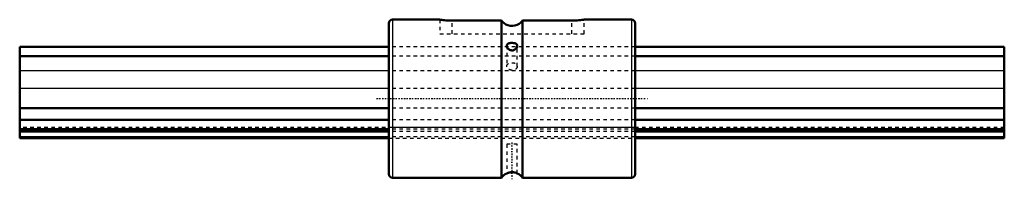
# Model space of a CAD drawing. Header units: millimetres. Extents: x 0 to 280, y -23 to 22.
import ezdxf

# ---------------------------------------------------------------- set-up
doc = ezdxf.new("R2010")
doc.units = ezdxf.units.MM
doc.linetypes.add('Center', pattern=[1.5, 0.45, -0.5, 0.05, -0.5])
doc.linetypes.add('Dashed', pattern=[2, 1, -1])
for name, color, linetype, lineweight in [('2d ConnectionPoints', 7, 'Continuous', 50), ('AM_0', 7, 'Continuous', 50), ('AM_4', 3, 'Continuous', 25), ('AM_7', 7, 'Center', 25), ('AM_9', 6, 'Dashed', 25)]:
    doc.layers.add(name, color=color, linetype=linetype, lineweight=lineweight)

# ---------------------------------------------------------------- blocks, each defined once
blk = doc.blocks.new('1_LBS301280_Spline_Shaft_0_in_LBS30_280L_701050__0')
at = {"layer": 'AM_0'}
for p, q in [((105, 14.8), (0, 14.8)), ((0, 14.8), (0, -11.25)), ((105, 14.72), (0, 14.72)), ((280, 14.8), (175, 14.8)), ((280, 14.72), (175, 14.72)), ((280, 14.8), (280, -11.25)), ((105, 12.06), (0, 12.06)), ((280, 12.06), (175, 12.06)), ((105, -2.7), (0, -2.7)), ((280, -2.7), (175, -2.7)), ((105, -6.07), (0, -6.07)), ((280, -6.07), (175, -6.07)), ((105, -8.66), (0, -8.66)), ((105, -9.36), (0, -9.36)), ((280, -8.66), (175, -8.66)), ((280, -9.36), (175, -9.36)), ((0, -11.25), (105, -11.25)), ((175, -11.25), (280, -11.25))]:
    blk.add_line(p, q, dxfattribs=at)
at = {"layer": 'AM_4'}
for p, q in [((105, 7.95), (0, 7.95)), ((280, 7.95), (175, 7.95)), ((105, 2.91), (0, 2.91)), ((280, 2.91), (175, 2.91)), ((105, -10.87), (0, -10.87)), ((280, -10.87), (175, -10.87))]:
    blk.add_line(p, q, dxfattribs=at)
at = {"layer": 'AM_9'}
for p, q in [((175, 14.8), (105, 14.8)), ((175, 14.72), (105, 14.72)), ((175, 12.06), (105, 12.06)), ((175, 7.95), (105, 7.95)), ((175, 2.91), (105, 2.91)), ((175, -2.7), (105, -2.7)), ((280, -8.22), (0, -8.22)), ((175, -6.07), (105, -6.07)), ((175, -8.66), (105, -8.66)), ((175, -9.36), (105, -9.36)), ((175, -10.87), (105, -10.87)), ((105, -11.25), (175, -11.25))]:
    blk.add_line(p, q, dxfattribs=at)
blk = doc.blocks.new('2_LBS30_Nut_0_in_LBS30_280L_701050__0')
at = {"layer": 'AM_0'}
for p, q in [((119.51, 22.5), (106, 22.5)), ((174, 22.5), (160.49, 22.5)), ((105, 21.5), (105, -21.5)), ((137, 22.23), (123, 22.23)), ((137, 22.23), (137, -22.5)), ((157, 22.23), (143, 22.23)), ((143, 22.23), (143, -22.5)), ((175, 21.5), (175, -21.5)), ((106, -22.5), (137, -22.5)), ((143, -22.5), (174, -22.5))]:
    blk.add_line(p, q, dxfattribs=at)
for points in [[(123, 22.23), (122.42, 22.23), (121.85, 22.26), (121.32, 22.29), (120.83, 22.33), (120.41, 22.38), (120.04, 22.42), (119.77, 22.46), (119.59, 22.49), (119.51, 22.5), (119.5, 22.5)], [(160.5, 22.5), (160.48, 22.5), (160.37, 22.48), (160.16, 22.45), (159.87, 22.41), (159.49, 22.37), (159.05, 22.32), (158.54, 22.28), (158, 22.25), (157.41, 22.23), (157, 22.23)], [(143, 22.23), (142.77, 21.94), (142.51, 21.68), (142, 21.29), (141.43, 21), (140.83, 20.8), (140.21, 20.71), (139.82, 20.71), (139.44, 20.75), (138.83, 20.9), (138.25, 21.14), (137.73, 21.48), (137.26, 21.91), (137, 22.23)], [(141.5, 15.07), (141.5, 15.1), (141.47, 15.26), (141.41, 15.39), (141.33, 15.51), (141.2, 15.61), (141.04, 15.7), (140.84, 15.77), (140.62, 15.82), (140.38, 15.85), (140.12, 15.87), (139.88, 15.87), (139.65, 15.86), (139.43, 15.83), (139.23, 15.79), (139.03, 15.73), (138.86, 15.65), (138.71, 15.55), (138.6, 15.42), (138.53, 15.27), (138.5, 15.09), (138.5, 15.07)], [(138.5, 15.07), (138.51, 14.92), (138.56, 14.75), (138.64, 14.57), (138.75, 14.4), (138.9, 14.22), (139.08, 14.07), (139.3, 13.93), (139.54, 13.82), (139.74, 13.78)], [(139.74, 13.78), (139.97, 13.75), (140.2, 13.76), (140.42, 13.81), (140.64, 13.9), (140.84, 14.01), (141.02, 14.15), (141.19, 14.33), (141.33, 14.52), (141.43, 14.72), (141.49, 14.93), (141.5, 15.07)], [(141.5, -21.31), (141.5, -21.31), (141.48, -21.3), (141.42, -21.27), (141.33, -21.23), (141.21, -21.18), (141.05, -21.12), (140.86, -21.06), (140.63, -21.01), (140.39, -20.97), (140.13, -20.95), (139.9, -20.95), (139.66, -20.96), (139.44, -21), (139.24, -21.04), (139.04, -21.09), (138.87, -21.15), (138.72, -21.21), (138.6, -21.26), (138.53, -21.3), (138.5, -21.31), (138.5, -21.31)]]:
    blk.add_lwpolyline(points, dxfattribs=at)
for centre, radius, start, end in [((106, 21.5), 1, 90, 180), ((174, 21.5), 1, 0, 90), ((106, -21.5), 1, 180, 270), ((140, -24.75), 3.75, 113.5292, 143.1301), ((140, -24.75), 3.75, 36.8699, 66.4573), ((174, -21.5), 1, 270, 360)]:
    blk.add_arc(centre, radius, start, end, dxfattribs=at)
at = {"layer": 'AM_4'}
for p, q in [((106, 22.5), (106, -22.5)), ((174, 22.5), (174, -22.5))]:
    blk.add_line(p, q, dxfattribs=at)
at = {"layer": 'AM_7'}
for p, q in [((101.5, 0), (178.5, 0)), ((140, -12.53), (140, -22.98))]:
    blk.add_line(p, q, dxfattribs=at)
at = {"layer": 'AM_9'}
for p, q in [((119.5, 22.5), (119.5, 18.5)), ((160.5, 18.5), (160.5, 22.5)), ((123, 18.5), (123, 22.23)), ((157, 18.5), (157, 22.23)), ((119.5, 18.5), (160.5, 18.5)), ((175, 14.8), (105, 14.8)), ((175, 14.72), (105, 14.72)), ((138.5, 15.07), (138.5, 9.19)), ((141.5, 9.19), (141.5, 15.07)), ((175, 12.06), (105, 12.06)), ((175, 7.95), (105, 7.95)), ((175, 2.91), (105, 2.91)), ((175, -2.7), (105, -2.7)), ((175, -6.07), (105, -6.07)), ((175, -8.22), (105, -8.22)), ((175, -8.66), (105, -8.66)), ((175, -9.36), (105, -9.36)), ((175, -10.87), (105, -10.87)), ((105, -11.25), (175, -11.25)), ((138.5, -13), (138.5, -21.31)), ((141.5, -13), (138.5, -13)), ((141.5, -21.31), (141.5, -13)), ((138.84, -21.16), (138.85, -21.16))]:
    blk.add_line(p, q, dxfattribs=at)
blk.add_lwpolyline([(138.73, -21.21), (138.75, -21.2), (138.84, -21.16)], dxfattribs=at)
blk.add_ellipse((140, 9.19), major_axis=(-1.5, 0), ratio=0.707107, dxfattribs=at)

msp = doc.modelspace()

# ---------------------------------------------------------------- linework, layer by layer
at = {"layer": '2d ConnectionPoints'}
for p in [(105, 0), (105, 0), (175, 0)]:
    msp.add_point(p, dxfattribs=at)

# ---------------------------------------------------------------- block references
for name in ['2_LBS30_Nut_0_in_LBS30_280L_701050__0', '1_LBS301280_Spline_Shaft_0_in_LBS30_280L_701050__0']:
    msp.add_blockref(name, (0, 0))

doc.saveas('drawing.dxf')
